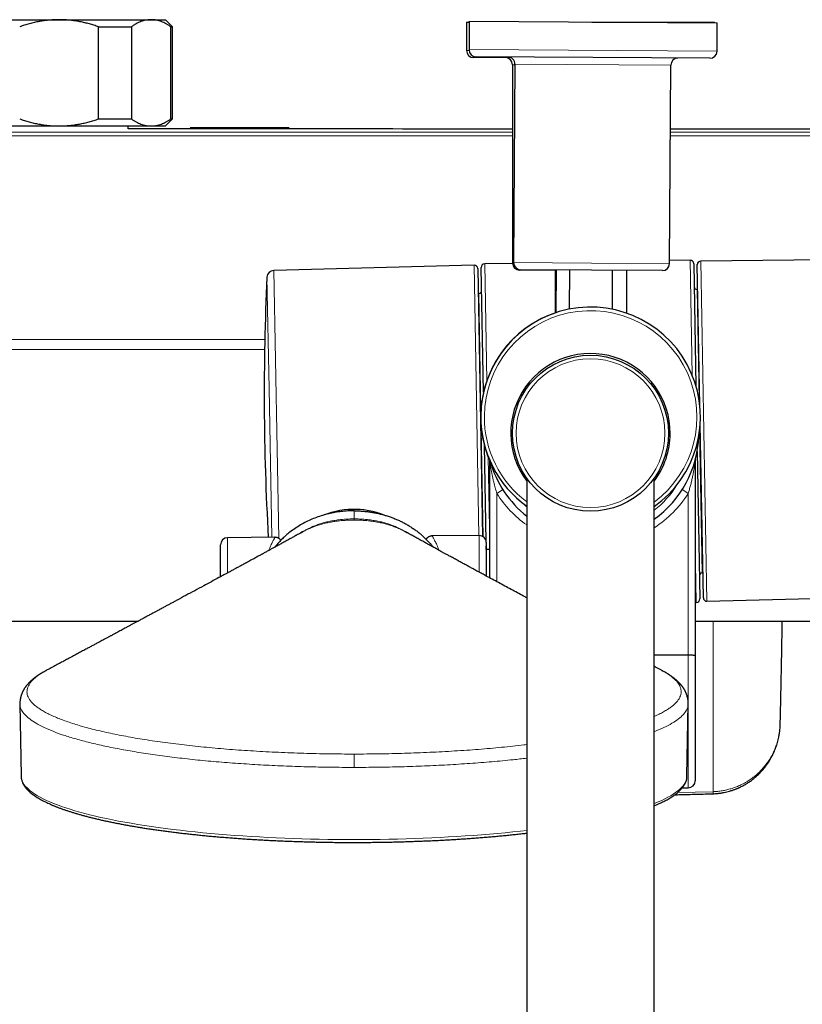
# Model space of a CAD drawing. Header units: millimetres. Extents: x 8 to 2427, y 12 to 2587.
# Tile 7 of 153: x 1048 to 1159, y 474 to 613. Entities that reach past the tile are written whole.
import ezdxf

# ---------------------------------------------------------------- set-up
doc = ezdxf.new("R2010")
doc.units = ezdxf.units.MM

msp = doc.modelspace()

# ---------------------------------------------------------------- linework, layer by layer
at = {"color": 7, "linetype": 'Continuous', "lineweight": 30}
for p, q in [((1040.78, 613.13), (1053.77, 613.13)), ((1053.77, 613.13), (1066.76, 613.13)), ((1066.76, 613.13), (1068.77, 613.13)), ((1069.77, 612.13), (1068.77, 613.13)), ((1111.27, 612.78), (1111.27, 608.78)), ((1111.27, 612.78), (1111.65, 612.78)), ((1111.65, 612.9), (1111.63, 608.9)), ((1111.65, 612.9), (1146.65, 612.67)), ((1128.96, 612.78), (1146.27, 612.78)), ((1146.27, 612.67), (1146.27, 612.78)), ((1059.34, 612.13), (1063.98, 612.13)), ((1059.34, 599.13), (1059.34, 612.13)), ((1063.98, 612.13), (1063.98, 599.13)), ((1069.55, 599.13), (1069.55, 612.13)), ((1069.55, 612.13), (1069.77, 612.13)), ((1069.77, 599.13), (1069.77, 612.13)), ((1146.63, 608.67), (1146.65, 612.67)), ((1117.5, 607.78), (1112.27, 607.78)), ((1145.62, 607.68), (1112.62, 607.89)), ((1117.77, 606.78), (1117.77, 578.78)), ((1118.11, 606.86), (1117.93, 578.86)), ((1139.93, 578.71), (1140.11, 606.71)), ((1059.34, 599.13), (1063.98, 599.13)), ((1068.77, 598.13), (1069.77, 599.13)), ((1069.55, 599.13), (1069.77, 599.13)), ((1040.78, 598.13), (1053.77, 598.13)), ((1053.77, 598.13), (1066.76, 598.13)), ((1063.52, 597.74), (1063.52, 598.13)), ((1066.76, 598.13), (1068.77, 598.13)), ((1072.26, 597.9), (1086.26, 597.9)), ((1112.34, 578.5), (1084.09, 577.74)), ((1112.85, 578), (1113.14, 561.83)), ((1113.67, 560.55), (1113.35, 578.16)), ((1117.77, 578.74), (1113.84, 578.67)), ((1142.83, 579.19), (1139.93, 579.14)), ((1143.34, 578.7), (1143.66, 561.47)), ((1144.21, 558.69), (1143.85, 578.57)), ((1172.6, 579.34), (1144.34, 579.07)), ((1123.92, 577.78), (1118.77, 577.78)), ((1128.92, 577.78), (1118.92, 577.85)), ((1123.77, 577.78), (1123.77, 571.76)), ((1123.92, 577.82), (1123.88, 571.79)), ((1125.81, 572.3), (1125.85, 577.8)), ((1138.92, 577.72), (1128.92, 577.78)), ((1131.85, 577.76), (1131.81, 572.29)), ((1133.88, 571.72), (1133.92, 577.75)), ((1113.01, 574.5), (1112.91, 574.5)), ((1143.91, 575.06), (1143.81, 575.06)), ((1113.14, 561.83), (1113.53, 540.22)), ((1144.7, 531.56), (1144.25, 556.04)), ((1114.05, 539.49), (1113.8, 553.07)), ((1143.82, 552.21), (1144.2, 531.41)), ((1114.56, 550.97), (1114.56, 550.89)), ((1114.56, 534.36), (1114.56, 550.89)), ((1143.56, 550.89), (1143.56, 523.47)), ((1119.77, 548.46), (1119.77, 163.46)), ((1137.77, 163.46), (1137.77, 548.46)), ((1087.9, 540.73), (1087.91, 540.74)), ((1102.91, 540.73), (1102.9, 540.74)), ((1084.24, 540.09), (1077.55, 540.03)), ((1113.05, 540.34), (1106.43, 540.29)), ((1114.06, 539.34), (1114.06, 534.64)), ((1076.56, 534.53), (1076.56, 539.03)), ((1114.07, 538.35), (1114.06, 538.87)), ((1114.56, 538.35), (1114.06, 538.35)), ((1144.53, 535.07), (1144.63, 535.07)), ((1143.56, 530.9), (1143.71, 530.9)), ((1145.21, 531.07), (1173.46, 531.83)), ((1030.9, 528.28), (1064.97, 528.28)), ((1143.56, 528.28), (1226.8, 528.28)), ((1137.77, 523.49), (1142.56, 523.49)), ((1143.56, 523.47), (1143.56, 505.75)), ((1051.91, 521.27), (1051.89, 521.26)), ((1138.9, 521.27), (1138.93, 521.26)), ((1048.23, 516.6), (1048.41, 506.37)), ((1142.39, 506.37), (1142.58, 516.6)), ((1048.41, 506.37), (1048.41, 506.37)), ((1142.39, 506.37), (1142.39, 506.37)), ((1141.75, 504.75), (1142.56, 504.75))]:
    msp.add_line(p, q, dxfattribs=at)
at = {"color": 252, "linetype": 'Continuous', "lineweight": 0}
for p, q in [((1111.27, 608.78), (1111.63, 608.78)), ((1111.63, 608.9), (1146.63, 608.67)), ((1118.11, 606.78), (1117.77, 606.78)), ((1140.11, 606.71), (1118.11, 606.86)), ((1117.77, 597.24), (1037.58, 597.24)), ((1117.77, 596.74), (1037.58, 596.74)), ((1219.96, 597.24), (1140.05, 597.24)), ((1219.96, 596.74), (1140.05, 596.74)), ((1113.03, 540.34), (1112.34, 578.5)), ((1113.84, 578.67), (1114.14, 562.19)), ((1117.77, 578.78), (1117.93, 578.78)), ((1117.93, 578.86), (1128.93, 578.78)), ((1128.93, 578.78), (1139.93, 578.71)), ((1143.13, 562.97), (1142.83, 579.19)), ((1144.34, 579.07), (1145.21, 531.07)), ((1083.4, 561.08), (1083.11, 576.79)), ((1084.09, 577.74), (1084.77, 539.94)), ((1113.31, 558.15), (1113.01, 574.5)), ((1143.81, 575.06), (1144.09, 559.56)), ((1037.59, 567.99), (1082.81, 567.99)), ((1082.79, 566.57), (1037.59, 566.57)), ((1083.78, 540.09), (1083.4, 561.08)), ((1113.64, 540.16), (1113.36, 555.46)), ((1144.17, 555.16), (1144.53, 535.07)), ((1114.33, 551.46), (1114.56, 538.88)), ((1115.56, 546.28), (1115.56, 533.82)), ((1142.56, 523.49), (1142.56, 546.28)), ((1095.4, 543.83), (1095.4, 542.69)), ((1095.4, 543.81), (1095.4, 543.83)), ((1095.4, 542.58), (1095.4, 542.53)), ((1077.55, 540.03), (1077.55, 535.07)), ((1113.05, 535.18), (1113.05, 540.34)), ((1143.71, 530.9), (1143.56, 539.14)), ((1142.56, 516.84), (1142.56, 523.49)), ((1142.56, 504.75), (1142.56, 515.63)), ((1146.06, 504.2), (1141.07, 504.07))]:
    msp.add_line(p, q, dxfattribs=at)
at = {"color": 252, "linetype": 'Continuous', "lineweight": 0, "flags": 128}
for points in [[(1048.41, 506.37), (1048.43, 506.17), (1048.48, 505.93), (1048.56, 505.7), (1048.67, 505.47), (1048.82, 505.23), (1048.99, 505), (1049.2, 504.77), (1049.44, 504.54), (1049.71, 504.31), (1050.01, 504.08), (1050.35, 503.86), (1050.71, 503.63), (1051.11, 503.41), (1051.53, 503.19), (1051.99, 502.97), (1052.48, 502.76), (1052.99, 502.54), (1053.54, 502.33), (1054.11, 502.12), (1054.71, 501.92), (1055.34, 501.72), (1055.99, 501.52), (1056.68, 501.32), (1057.39, 501.13), (1058.12, 500.94), (1058.89, 500.76), (1059.67, 500.58), (1060.48, 500.4), (1061.32, 500.23), (1062.18, 500.06), (1063.06, 499.9), (1063.96, 499.74), (1064.89, 499.58), (1065.83, 499.43), (1066.8, 499.29), (1067.78, 499.15), (1068.79, 499.01), (1069.81, 498.88), (1070.85, 498.76), (1071.91, 498.64), (1072.98, 498.52), (1074.07, 498.41), (1075.17, 498.31), (1076.29, 498.21), (1077.42, 498.12), (1078.56, 498.03), (1079.72, 497.95), (1080.88, 497.88), (1082.06, 497.81), (1083.24, 497.74), (1084.43, 497.68), (1085.63, 497.63), (1086.84, 497.59), (1088.05, 497.55), (1089.27, 497.51), (1090.49, 497.49), (1091.72, 497.46), (1092.94, 497.45), (1094.17, 497.44), (1095.4, 497.44), (1096.63, 497.44), (1097.86, 497.45), (1099.09, 497.46), (1100.32, 497.49), (1101.54, 497.51), (1102.76, 497.55), (1103.97, 497.59), (1105.17, 497.63), (1106.37, 497.68), (1107.57, 497.74), (1108.75, 497.81), (1109.92, 497.88), (1111.09, 497.95), (1112.24, 498.03), (1113.39, 498.12), (1114.52, 498.21), (1115.63, 498.31), (1116.74, 498.41), (1117.83, 498.52), (1118.9, 498.64), (1119.77, 498.74)], [(1137.77, 502.53), (1137.82, 502.54), (1138.33, 502.76), (1138.82, 502.97), (1139.27, 503.19), (1139.7, 503.41), (1140.09, 503.63), (1140.46, 503.86), (1140.79, 504.08), (1141.1, 504.31), (1141.37, 504.54), (1141.61, 504.77), (1141.82, 505), (1141.99, 505.23), (1142.14, 505.47), (1142.25, 505.7), (1142.33, 505.93), (1142.38, 506.17), (1142.39, 506.37)]]:
    msp.add_lwpolyline(points, dxfattribs=at)
at = {"color": 7, "linetype": 'Continuous', "lineweight": 30}
msp.add_circle((1128.77, 554.78), 11, dxfattribs=at)
at = {"color": 252, "linetype": 'Continuous', "lineweight": 0}
msp.add_circle((1128.77, 554.78), 10.5, dxfattribs=at)
at = {"color": 7, "linetype": 'Continuous', "lineweight": 30}
for centre, radius, start, end in [((1112.27, 608.78), 1, 180, 270), ((1112.63, 608.89), 1, 179.6269, 269.6269), ((1145.63, 608.68), 1, 269.6269, 359.6269), ((1116.77, 606.78), 1, 0, 90), ((1117.11, 606.86), 1, 359.6269, 89.6269), ((1141.11, 606.71), 1, 89.6269, 179.6269), ((1112.35, 578), 0.5, 1.0357, 91.5357), ((1113.85, 578.17), 0.5, 91.0357, 181.0357), ((1118.77, 578.78), 1, 180, 270), ((1118.93, 578.85), 1, 179.6269, 269.6269), ((1138.93, 578.72), 1, 269.6269, 359.6269), ((1142.84, 578.69), 0.5, 1.0357, 91.0357), ((1144.35, 578.57), 0.5, 90.5357, 181.0357), ((1432.72, 560.28), 350, 177.2969, 183.3077), ((1084.11, 576.74), 1, 91.5357, 177.2969), ((1143.8, 575.46), 0.4, 181.0357, 271.0357), ((1113.01, 574.9), 0.4, 271.0357, 1.0357), ((1128.79, 557.08), 15.5, 305.428, 179.6269), ((1128.77, 557.08), 15.5, 108.3875, 180), ((1128.77, 554.78), 11.25, 359.6269, 216.8699), ((1128.79, 557.08), 15.5, 179.6269, 234.436), ((1128.77, 557.08), 15.5, 180, 203.4134), ((1128.77, 554.78), 11.25, 323.1301, 359.6269), ((1129.06, 554.86), 15, 305.5199, 358.1633), ((1129.06, 554.86), 15, 195.7043, 231.7558), ((1144.56, 550.89), 1, 165.6385, 180), ((1095.4, 532.41), 11.63, 88.1812, 111.6272), ((1095.4, 532.41), 11.63, 68.4439, 88.1812), ((1077.56, 539.03), 1, 90.5, 180), ((1113.06, 539.34), 1, 360, 90.5), ((1144.54, 534.67), 0.4, 91.0357, 181.0357), ((1143.7, 531.4), 0.5, 271.0357, 1.0357), ((1145.2, 531.57), 0.5, 181.0357, 271.5357), ((1142.56, 505.75), 1, 270, 360)]:
    msp.add_arc(centre, radius, start, end, dxfattribs=at)
at = {"color": 252, "linetype": 'Continuous', "lineweight": 0}
for centre, radius, start, end in [((1128.79, 557.08), 15, 306.7984, 179.6269), ((1128.79, 557.08), 15, 179.6269, 233.0586), ((1129.06, 554.86), 14, 308.4978, 328.1737), ((1365.23, 154.31), 464.73, 122.3722, 122.4955), ((1129.06, 554.86), 16, 212.4617, 234.5266), ((1129.06, 554.86), 16, 303.0024, 327.5383), ((892.89, 154.31), 464.73, 57.5045, 57.6278), ((1129.06, 554.86), 14, 225.6939, 228.4534)]:
    msp.add_arc(centre, radius, start, end, dxfattribs=at)
at = {"color": 7, "linetype": 'Continuous', "lineweight": 30}
for points, knots in [([(1053.77, 613.13), (1053.54, 613.13), (1053.08, 613.12), (1052.38, 613.07), (1051.68, 612.99), (1050.98, 612.88), (1050.28, 612.73), (1049.59, 612.56), (1048.89, 612.36), (1048.43, 612.21), (1048.21, 612.13)], [0, 0, 0, 0, 0.1226185, 0.2452381, 0.3688779, 0.4925208, 0.6189959, 0.7454751, 0.8727355, 1, 1, 1, 1]), ([(1059.34, 612.13), (1059.13, 612.2), (1058.7, 612.35), (1058.05, 612.54), (1057.39, 612.7), (1056.72, 612.85), (1056.04, 612.96), (1055.35, 613.05), (1054.65, 613.11), (1054.13, 613.13), (1053.83, 613.13), (1053.77, 613.13)], [0, 0, 0, 0, 0.119246, 0.238489, 0.358338, 0.478183, 0.600299, 0.722411, 0.845493, 0.968574, 1, 1, 1, 1]), ([(1066.76, 613.13), (1066.73, 613.13), (1066.59, 613.13), (1066.33, 613.11), (1065.99, 613.05), (1065.66, 612.97), (1065.32, 612.86), (1064.98, 612.72), (1064.65, 612.55), (1064.31, 612.35), (1064.09, 612.2), (1063.98, 612.13)], [0, 0, 0, 0, 0.034085, 0.152699, 0.271315, 0.390844, 0.510376, 0.632431, 0.75449, 0.877243, 1, 1, 1, 1]), ([(1069.55, 612.13), (1069.44, 612.2), (1069.22, 612.35), (1068.88, 612.55), (1068.54, 612.72), (1068.19, 612.86), (1067.84, 612.98), (1067.49, 613.06), (1067.13, 613.12), (1066.88, 613.13), (1066.76, 613.13)], [0, 0, 0, 0, 0.122973, 0.245942, 0.369581, 0.493217, 0.619375, 0.745529, 0.872765, 1, 1, 1, 1]), ([(1048.21, 599.13), (1048.43, 599.05), (1048.87, 598.91), (1049.54, 598.71), (1050.22, 598.54), (1050.91, 598.39), (1051.62, 598.28), (1052.33, 598.19), (1053.05, 598.14), (1053.53, 598.13), (1053.77, 598.13)], [0, 0, 0, 0, 0.122973, 0.245942, 0.369581, 0.493217, 0.619375, 0.745529, 0.872765, 1, 1, 1, 1]), ([(1053.77, 598.13), (1053.83, 598.13), (1054.12, 598.13), (1054.63, 598.15), (1055.3, 598.2), (1055.98, 598.29), (1056.66, 598.4), (1057.33, 598.54), (1058.01, 598.71), (1058.68, 598.91), (1059.12, 599.05), (1059.34, 599.13)], [0, 0, 0, 0, 0.031426, 0.150353, 0.269282, 0.389133, 0.508986, 0.631385, 0.753788, 0.876892, 1, 1, 1, 1]), ([(1063.98, 599.13), (1064.09, 599.05), (1064.31, 598.91), (1064.65, 598.71), (1064.99, 598.54), (1065.33, 598.39), (1065.69, 598.28), (1066.04, 598.19), (1066.4, 598.14), (1066.64, 598.13), (1066.76, 598.13)], [0, 0, 0, 0, 0.122973, 0.245942, 0.369581, 0.493217, 0.619375, 0.745529, 0.872765, 1, 1, 1, 1]), ([(1066.76, 598.13), (1066.8, 598.13), (1066.94, 598.13), (1067.2, 598.15), (1067.53, 598.2), (1067.87, 598.29), (1068.21, 598.4), (1068.55, 598.54), (1068.88, 598.71), (1069.22, 598.91), (1069.44, 599.05), (1069.55, 599.13)], [0, 0, 0, 0, 0.034085, 0.152699, 0.271315, 0.390844, 0.510376, 0.632431, 0.75449, 0.877243, 1, 1, 1, 1]), ([(1117.77, 597.7), (1117.53, 597.7), (1110.1, 597.7), (1095.5, 597.71), (1077.67, 597.72), (1067.01, 597.73), (1063.52, 597.74)], [0, 0, 0, 0, 0.013671, 0.410484, 0.807301, 1, 1, 1, 1]), ([(1194.02, 597.74), (1190.28, 597.73), (1179.23, 597.72), (1161.24, 597.7), (1146.99, 597.7), (1140.05, 597.7)], [0, 0, 0, 0, 0.208192, 0.614313, 1, 1, 1, 1]), ([(1095.4, 543.83), (1095.4, 543.83), (1095.18, 543.83), (1094.65, 543.82), (1093.83, 543.76), (1092.93, 543.64), (1092.05, 543.47), (1091.17, 543.25), (1090.31, 542.98), (1089.46, 542.65), (1088.64, 542.27), (1087.84, 541.84), (1087.07, 541.35), (1086.39, 540.86), (1085.79, 540.37), (1085.28, 539.89), (1084.77, 539.36), (1084.42, 538.97), (1084.25, 538.73), (1084.23, 538.71)], [0, 0, 0, 0, 0.000005, 0.053106, 0.123964, 0.195011, 0.266112, 0.337141, 0.407985, 0.479299, 0.550845, 0.622448, 0.693953, 0.765234, 0.820399, 0.875605, 0.930765, 0.99284, 1, 1, 1, 1]), ([(1095.4, 543.83), (1095.4, 543.83), (1095.63, 543.83), (1096.04, 543.82), (1096.63, 543.78), (1097.19, 543.73), (1097.74, 543.66), (1098.3, 543.56), (1098.85, 543.45), (1099.41, 543.31), (1099.95, 543.15), (1100.49, 542.97), (1101.02, 542.78), (1101.54, 542.56), (1102.05, 542.33), (1102.55, 542.07), (1103.05, 541.79), (1103.53, 541.48), (1104.01, 541.16), (1104.46, 540.82), (1104.88, 540.48), (1105.27, 540.13), (1105.65, 539.76), (1106, 539.39), (1106.32, 539.04), (1106.5, 538.81), (1106.58, 538.7)], [0, 0, 0, 0, 0.0000047, 0.0530808, 0.0968285, 0.1405759, 0.1845495, 0.228523, 0.2732226, 0.3179222, 0.3628807, 0.407839, 0.451762, 0.4956848, 0.5398731, 0.5840611, 0.6290871, 0.6743131, 0.7195387, 0.7649723, 0.8061944, 0.8474161, 0.8889261, 0.9304356, 0.9685858, 1, 1, 1, 1]), ([(1087.91, 540.75), (1087.89, 540.74), (1087.8, 540.68), (1087.65, 540.6), (1087.48, 540.51), (1087.34, 540.43), (1087.22, 540.36), (1087.11, 540.3), (1086.97, 540.22), (1086.79, 540.12), (1086.56, 539.99), (1086.31, 539.85), (1086.04, 539.71), (1085.77, 539.55), (1085.49, 539.4), (1085.23, 539.25), (1084.98, 539.12), (1084.74, 538.98), (1084.49, 538.85), (1084.26, 538.72), (1084.05, 538.61), (1083.86, 538.5), (1083.68, 538.4), (1083.48, 538.29), (1083.27, 538.18), (1083.05, 538.06), (1082.83, 537.94), (1082.63, 537.83), (1082.45, 537.73), (1082.28, 537.64), (1082.09, 537.53), (1081.86, 537.41), (1081.61, 537.27), (1081.21, 537.05), (1080.7, 536.77), (1080.1, 536.45), (1079.57, 536.16), (1079.08, 535.9), (1078.62, 535.65), (1078.25, 535.44), (1077.97, 535.29), (1077.79, 535.2), (1077.64, 535.12), (1077.5, 535.04), (1077.32, 534.94), (1077.12, 534.83), (1076.89, 534.71), (1076.62, 534.56), (1075.72, 534.08), (1074.48, 533.41), (1072.92, 532.56), (1071.66, 531.89), (1070.68, 531.36), (1069.97, 530.97), (1069.53, 530.74), (1069.11, 530.51), (1068.75, 530.32), (1068.45, 530.16), (1068.2, 530.02), (1067.96, 529.89), (1067.69, 529.75), (1067.36, 529.57), (1066.98, 529.36), (1066.54, 529.13), (1066.09, 528.89), (1065.65, 528.65), (1065.23, 528.42), (1064.84, 528.21), (1064.47, 528.02), (1064.1, 527.82), (1063.71, 527.61), (1063.28, 527.37), (1062.87, 527.16), (1062.51, 526.96), (1062.21, 526.8), (1061.91, 526.64), (1061.64, 526.5), (1061.41, 526.37), (1061.21, 526.26), (1061.04, 526.18), (1060.9, 526.1), (1060.77, 526.03), (1060.63, 525.95), (1060.47, 525.87), (1060.27, 525.76), (1060.05, 525.64), (1059.81, 525.51), (1059.49, 525.34), (1059.1, 525.13), (1058.65, 524.89), (1058.17, 524.63), (1057.65, 524.35), (1057.09, 524.05), (1056.62, 523.8), (1056.24, 523.6), (1055.96, 523.45), (1055.64, 523.28), (1055.26, 523.07), (1054.8, 522.82), (1054.26, 522.53), (1053.66, 522.21), (1053.01, 521.86), (1052.42, 521.55), (1052.04, 521.35), (1051.91, 521.27)], [0, 0, 0, 0, 0.001852, 0.007752, 0.012461, 0.015994, 0.019456, 0.022668, 0.02567, 0.031436, 0.038008, 0.044848, 0.052367, 0.060232, 0.068336, 0.075704, 0.082567, 0.089007, 0.096155, 0.102851, 0.10854, 0.113561, 0.118844, 0.124167, 0.130011, 0.136389, 0.142861, 0.148377, 0.153139, 0.157628, 0.162985, 0.169209, 0.176291, 0.184167, 0.202428, 0.219488, 0.233738, 0.247182, 0.259978, 0.27214, 0.278262, 0.283116, 0.286776, 0.290724, 0.295567, 0.30119, 0.30767, 0.314999, 0.323144, 0.38284, 0.418329, 0.453247, 0.487224, 0.49993, 0.512404, 0.523973, 0.534523, 0.542103, 0.549062, 0.555435, 0.562263, 0.571638, 0.58236, 0.594424, 0.6075, 0.619955, 0.631568, 0.642344, 0.652286, 0.662041, 0.6729, 0.684898, 0.698028, 0.706294, 0.714951, 0.723425, 0.730911, 0.737405, 0.74291, 0.747429, 0.750962, 0.754523, 0.758268, 0.7628, 0.768117, 0.77422, 0.781104, 0.78877, 0.80058, 0.813311, 0.826549, 0.840293, 0.856284, 0.872903, 0.879678, 0.887384, 0.896222, 0.906189, 0.919523, 0.934447, 0.950956, 0.969042, 0.988699, 1, 1, 1, 1]), ([(1088.16, 540.89), (1088.16, 540.89), (1088.16, 540.89), (1088.15, 540.88), (1088.14, 540.88), (1088.12, 540.86), (1088.07, 540.84), (1088, 540.8), (1087.94, 540.76), (1087.9, 540.74)], [0, 0, 0, 0, 0.060149, 0.169758, 0.306123, 0.456261, 0.618627, 0.802737, 1, 1, 1, 1]), ([(1087.91, 540.73), (1087.92, 540.74), (1087.97, 540.77), (1088.04, 540.81), (1088.1, 540.85), (1088.14, 540.87), (1088.15, 540.88), (1088.16, 540.89), (1088.16, 540.89), (1088.16, 540.89)], [0, 0, 0, 0, 0.116271, 0.4799, 0.744805, 0.841055, 0.880451, 0.922867, 1, 1, 1, 1]), ([(1102.91, 540.74), (1102.87, 540.76), (1102.81, 540.8), (1102.74, 540.84), (1102.69, 540.86), (1102.66, 540.88), (1102.66, 540.88), (1102.65, 540.89), (1102.65, 540.89), (1102.65, 540.89), (1102.66, 540.88), (1102.68, 540.87), (1102.71, 540.85), (1102.78, 540.81), (1102.84, 540.77), (1102.88, 540.75), (1102.89, 540.74)], [0, 0, 0, 0, 0.115975, 0.224206, 0.319656, 0.407916, 0.48808, 0.552515, 0.600756, 0.632837, 0.650478, 0.666864, 0.730621, 0.817076, 0.968318, 1, 1, 1, 1]), ([(1119.77, 531.55), (1119.69, 531.59), (1119.33, 531.79), (1118.66, 532.15), (1117.79, 532.62), (1116.9, 533.1), (1116.01, 533.58), (1115.13, 534.05), (1114.42, 534.44), (1113.91, 534.71), (1113.62, 534.87), (1113.38, 535), (1113.18, 535.11), (1112.97, 535.22), (1112.73, 535.35), (1112.4, 535.53), (1111.99, 535.75), (1111.52, 536.01), (1111.03, 536.28), (1110.6, 536.51), (1110.25, 536.7), (1109.98, 536.85), (1109.7, 537), (1109.42, 537.15), (1109.15, 537.3), (1108.9, 537.43), (1108.69, 537.55), (1108.52, 537.64), (1108.35, 537.73), (1108.18, 537.82), (1107.95, 537.95), (1107.66, 538.11), (1107.35, 538.28), (1107.06, 538.44), (1106.79, 538.59), (1106.49, 538.75), (1106.18, 538.92), (1105.89, 539.08), (1105.62, 539.23), (1105.36, 539.38), (1105.09, 539.53), (1104.81, 539.68), (1104.53, 539.83), (1104.27, 539.98), (1104.02, 540.12), (1103.79, 540.25), (1103.61, 540.35), (1103.46, 540.43), (1103.33, 540.5), (1103.16, 540.6), (1103.01, 540.68), (1102.92, 540.73), (1102.9, 540.75)], [0, 0, 0, 0, 0.0141655, 0.0650508, 0.116919, 0.1692998, 0.2216909, 0.2741232, 0.3264036, 0.3468437, 0.3642338, 0.3785512, 0.3897768, 0.3999718, 0.4142882, 0.432356, 0.458783, 0.4865698, 0.5158165, 0.5469442, 0.5624294, 0.5783706, 0.5947744, 0.6116474, 0.6281558, 0.6428756, 0.6550789, 0.6656423, 0.6745731, 0.6840849, 0.6957117, 0.7161909, 0.7352086, 0.7518646, 0.7670685, 0.7840354, 0.8049198, 0.8219456, 0.8367488, 0.8521365, 0.8692942, 0.8861725, 0.9022853, 0.9179409, 0.9333685, 0.9467456, 0.9599044, 0.9656059, 0.9730675, 0.9830911, 0.9957127, 1, 1, 1, 1]), ([(1085.07, 539.66), (1085.05, 539.69), (1085.01, 539.75), (1084.93, 539.83), (1084.84, 539.91), (1084.73, 539.97), (1084.62, 540.03), (1084.5, 540.06), (1084.39, 540.08), (1084.3, 540.09), (1084.25, 540.09), (1084.24, 540.09)], [0, 0, 0, 0, 0.102045, 0.224202, 0.346704, 0.479344, 0.607945, 0.732639, 0.85374, 0.971413, 1, 1, 1, 1]), ([(1106.43, 540.29), (1106.41, 540.29), (1106.36, 540.29), (1106.26, 540.27), (1106.15, 540.25), (1106.03, 540.21), (1105.92, 540.15), (1105.82, 540.08), (1105.73, 540), (1105.65, 539.91), (1105.61, 539.85), (1105.59, 539.82)], [0, 0, 0, 0, 0.046893, 0.164371, 0.282434, 0.40088, 0.530327, 0.655808, 0.7774, 0.895453, 1, 1, 1, 1]), ([(1155.55, 513.71), (1155.56, 514.04), (1155.58, 514.83), (1155.61, 516.04), (1155.64, 517.34), (1155.66, 518.58), (1155.69, 519.76), (1155.71, 520.88), (1155.73, 521.96), (1155.75, 522.99), (1155.77, 523.95), (1155.78, 524.86), (1155.8, 525.71), (1155.81, 526.49), (1155.82, 527.22), (1155.83, 527.81), (1155.83, 528.16), (1155.84, 528.28)], [0, 0, 0, 0, 0.067243, 0.161549, 0.250255, 0.335066, 0.415969, 0.492952, 0.567456, 0.637857, 0.704149, 0.766324, 0.824375, 0.878298, 0.928089, 0.973495, 1, 1, 1, 1]), ([(1142.56, 523.49), (1142.61, 523.49), (1142.73, 523.49), (1142.89, 523.49), (1143.05, 523.49), (1143.19, 523.49), (1143.31, 523.48), (1143.41, 523.48), (1143.49, 523.48), (1143.54, 523.47), (1143.56, 523.47), (1143.56, 523.47), (1143.56, 523.47)], [0, 0, 0, 0, 0.105823, 0.214715, 0.320538, 0.429429, 0.535264, 0.644166, 0.750025, 0.858952, 0.980991, 1, 1, 1, 1]), ([(1051.91, 521.28), (1051.85, 521.24), (1051.73, 521.18), (1051.57, 521.09), (1051.43, 521), (1051.3, 520.93), (1051.2, 520.87), (1051.11, 520.81), (1051.02, 520.76), (1050.94, 520.7), (1050.86, 520.65), (1050.78, 520.6), (1050.69, 520.54), (1050.59, 520.47), (1050.48, 520.39), (1050.37, 520.3), (1050.27, 520.23), (1050.19, 520.16), (1050.12, 520.11), (1050.06, 520.06), (1049.99, 520), (1049.92, 519.94), (1049.85, 519.88), (1049.8, 519.83), (1049.76, 519.79), (1049.72, 519.76), (1049.68, 519.72), (1049.63, 519.67), (1049.57, 519.62), (1049.51, 519.55), (1049.43, 519.47), (1049.35, 519.38), (1049.26, 519.28), (1049.19, 519.18), (1049.12, 519.11), (1049.07, 519.04), (1049.02, 518.96), (1048.96, 518.88), (1048.9, 518.79), (1048.83, 518.69), (1048.78, 518.59), (1048.73, 518.51), (1048.69, 518.43), (1048.65, 518.36), (1048.62, 518.28), (1048.58, 518.2), (1048.54, 518.1), (1048.49, 517.99), (1048.45, 517.87), (1048.41, 517.74), (1048.37, 517.62), (1048.34, 517.5), (1048.32, 517.4), (1048.31, 517.33), (1048.3, 517.29), (1048.29, 517.24), (1048.28, 517.18), (1048.27, 517.09), (1048.26, 516.99), (1048.25, 516.87), (1048.24, 516.73), (1048.24, 516.63), (1048.24, 516.58)], [0, 0, 0, 0, 0.028033, 0.053492, 0.076383, 0.096712, 0.114482, 0.129783, 0.146073, 0.160894, 0.174246, 0.186467, 0.203014, 0.222445, 0.244718, 0.266668, 0.286345, 0.303749, 0.315127, 0.328127, 0.342777, 0.35897, 0.373801, 0.385794, 0.395237, 0.402671, 0.410497, 0.422855, 0.4366, 0.452101, 0.470514, 0.491927, 0.516404, 0.537948, 0.554261, 0.568689, 0.583384, 0.599972, 0.620215, 0.643452, 0.662135, 0.677683, 0.691887, 0.706083, 0.720762, 0.736211, 0.752521, 0.772921, 0.794824, 0.81747, 0.838884, 0.858921, 0.876477, 0.884538, 0.89176, 0.898637, 0.908106, 0.920659, 0.936001, 0.954336, 0.975669, 1, 1, 1, 1]), ([(1138.9, 521.27), (1138.77, 521.34), (1138.4, 521.54), (1138.02, 521.74), (1137.78, 521.87), (1137.77, 521.88)], [0, 0, 0, 0, 0.355175, 0.979037, 1, 1, 1, 1]), ([(1142.56, 516.58), (1142.56, 516.65), (1142.57, 516.78), (1142.55, 516.96), (1142.54, 517.12), (1142.51, 517.26), (1142.49, 517.39), (1142.47, 517.5), (1142.44, 517.6), (1142.42, 517.68), (1142.4, 517.76), (1142.37, 517.84), (1142.34, 517.92), (1142.31, 518.01), (1142.27, 518.1), (1142.22, 518.21), (1142.17, 518.33), (1142.12, 518.43), (1142.07, 518.53), (1142.02, 518.61), (1141.98, 518.67), (1141.95, 518.73), (1141.91, 518.79), (1141.87, 518.84), (1141.83, 518.91), (1141.78, 518.98), (1141.73, 519.05), (1141.67, 519.12), (1141.63, 519.18), (1141.59, 519.23), (1141.55, 519.27), (1141.51, 519.32), (1141.46, 519.38), (1141.4, 519.45), (1141.33, 519.52), (1141.25, 519.6), (1141.17, 519.68), (1141.1, 519.74), (1141.04, 519.81), (1140.98, 519.86), (1140.93, 519.91), (1140.87, 519.95), (1140.81, 520.01), (1140.73, 520.07), (1140.65, 520.14), (1140.57, 520.2), (1140.48, 520.28), (1140.37, 520.36), (1140.25, 520.44), (1140.14, 520.52), (1140.02, 520.6), (1139.92, 520.67), (1139.82, 520.74), (1139.72, 520.8), (1139.6, 520.87), (1139.46, 520.96), (1139.3, 521.05), (1139.11, 521.16), (1138.97, 521.24), (1138.89, 521.28)], [0, 0, 0, 0, 0.031212, 0.0589, 0.08306, 0.104696, 0.124996, 0.143204, 0.159034, 0.172492, 0.184437, 0.198772, 0.21328, 0.228119, 0.245356, 0.265619, 0.288886, 0.30829, 0.327611, 0.343616, 0.356253, 0.367359, 0.378434, 0.3896, 0.403062, 0.417802, 0.434754, 0.450329, 0.463463, 0.474159, 0.483088, 0.492391, 0.506494, 0.521901, 0.539604, 0.559717, 0.577208, 0.59462, 0.609659, 0.622308, 0.632763, 0.643903, 0.658222, 0.675447, 0.692525, 0.708601, 0.723678, 0.748211, 0.770666, 0.791225, 0.812112, 0.834973, 0.848913, 0.86574, 0.885906, 0.909413, 0.936262, 0.966457, 1, 1, 1, 1]), ([(1146.08, 503.91), (1146.26, 503.92), (1146.63, 503.94), (1147.14, 504), (1147.6, 504.08), (1148.01, 504.17), (1148.35, 504.26), (1148.63, 504.34), (1148.86, 504.42), (1149.06, 504.49), (1149.23, 504.55), (1149.38, 504.61), (1149.48, 504.65), (1149.56, 504.69), (1149.64, 504.72), (1149.73, 504.76), (1149.86, 504.83), (1150.05, 504.92), (1150.28, 505.04), (1150.58, 505.2), (1150.95, 505.42), (1151.38, 505.71), (1151.82, 506.05), (1152.26, 506.43), (1152.67, 506.82), (1153.06, 507.24), (1153.4, 507.66), (1153.71, 508.07), (1153.97, 508.46), (1154.19, 508.83), (1154.35, 509.11), (1154.45, 509.32), (1154.52, 509.46), (1154.57, 509.57), (1154.62, 509.66), (1154.67, 509.77), (1154.73, 509.92), (1154.81, 510.11), (1154.9, 510.35), (1155, 510.63), (1155.11, 510.96), (1155.21, 511.32), (1155.3, 511.69), (1155.38, 512.08), (1155.45, 512.5), (1155.5, 512.94), (1155.54, 513.34), (1155.55, 513.59), (1155.55, 513.72)], [0, 0, 0, 0, 0.035514, 0.067926, 0.097281, 0.12361, 0.146926, 0.16406, 0.179106, 0.192063, 0.204849, 0.214615, 0.221357, 0.226094, 0.231546, 0.237861, 0.245042, 0.260347, 0.277333, 0.295667, 0.326302, 0.360202, 0.397428, 0.435249, 0.474121, 0.512028, 0.548934, 0.583281, 0.615979, 0.645221, 0.67094, 0.683001, 0.693699, 0.702133, 0.708463, 0.716247, 0.726797, 0.741476, 0.759453, 0.78068, 0.805152, 0.832573, 0.8595, 0.884985, 0.917711, 0.947782, 0.975212, 1, 1, 1, 1]), ([(1048.42, 506.37), (1048.42, 506.34), (1048.42, 506.24), (1048.44, 506.08), (1048.47, 505.9), (1048.52, 505.71), (1048.59, 505.53), (1048.67, 505.35), (1048.77, 505.17), (1048.89, 504.98), (1049.02, 504.8), (1049.17, 504.62), (1049.33, 504.44), (1049.52, 504.26), (1049.71, 504.09), (1049.93, 503.91), (1050.16, 503.74), (1050.41, 503.57), (1050.67, 503.4), (1050.94, 503.23), (1051.23, 503.07), (1051.54, 502.91), (1051.86, 502.75), (1052.19, 502.59), (1052.54, 502.43), (1052.9, 502.27), (1053.27, 502.12), (1053.66, 501.97), (1054.06, 501.82), (1054.48, 501.67), (1054.9, 501.53), (1055.35, 501.38), (1055.8, 501.24), (1056.27, 501.1), (1056.75, 500.96), (1057.24, 500.83), (1057.75, 500.69), (1058.27, 500.56), (1058.8, 500.43), (1059.34, 500.3), (1059.89, 500.17), (1060.46, 500.05), (1061.04, 499.93), (1061.63, 499.8), (1062.23, 499.69), (1062.84, 499.57), (1063.46, 499.46), (1064.1, 499.35), (1064.74, 499.24), (1065.39, 499.13), (1066.06, 499.02), (1066.73, 498.92), (1067.41, 498.82), (1068.11, 498.73), (1068.81, 498.63), (1069.52, 498.54), (1070.24, 498.45), (1070.96, 498.36), (1071.7, 498.28), (1072.44, 498.19), (1073.19, 498.12), (1073.95, 498.04), (1074.72, 497.96), (1075.49, 497.89), (1076.27, 497.82), (1077.06, 497.76), (1077.85, 497.7), (1078.65, 497.63), (1079.45, 497.58), (1080.26, 497.52), (1081.07, 497.47), (1081.89, 497.42), (1082.71, 497.38), (1083.54, 497.33), (1084.37, 497.29), (1085.21, 497.26), (1086.05, 497.22), (1086.89, 497.19), (1087.73, 497.16), (1088.58, 497.14), (1089.43, 497.11), (1090.28, 497.09), (1091.13, 497.08), (1091.99, 497.06), (1092.84, 497.05), (1093.7, 497.05), (1094.55, 497.04), (1095.27, 497.04), (1095.99, 497.04), (1096.71, 497.04), (1097.57, 497.05), (1098.43, 497.06), (1099.28, 497.07), (1100.13, 497.09), (1100.99, 497.1), (1101.84, 497.13), (1102.68, 497.15), (1103.53, 497.18), (1104.37, 497.21), (1105.21, 497.24), (1106.05, 497.28), (1106.88, 497.31), (1107.71, 497.36), (1108.54, 497.4), (1109.36, 497.45), (1110.17, 497.5), (1110.99, 497.55), (1111.79, 497.61), (1112.59, 497.67), (1113.39, 497.73), (1114.17, 497.79), (1114.96, 497.86), (1115.73, 497.93), (1116.5, 498), (1117.26, 498.08), (1118.02, 498.16), (1118.76, 498.24), (1119.35, 498.3), (1119.68, 498.34), (1119.77, 498.35)], [0, 0, 0, 0, 0.004177, 0.011881, 0.019608, 0.027397, 0.035283, 0.043294, 0.051449, 0.059755, 0.06821, 0.0768, 0.085504, 0.094297, 0.103152, 0.112048, 0.120965, 0.129891, 0.138811, 0.147722, 0.15662, 0.165504, 0.174373, 0.183227, 0.192067, 0.200894, 0.209708, 0.218511, 0.227304, 0.236087, 0.244861, 0.253627, 0.262386, 0.271138, 0.279884, 0.288625, 0.29736, 0.306091, 0.314818, 0.323541, 0.332261, 0.340977, 0.34969, 0.358401, 0.367109, 0.375815, 0.384518, 0.39322, 0.40192, 0.410618, 0.419315, 0.42801, 0.436704, 0.445396, 0.454088, 0.462778, 0.471467, 0.480156, 0.488843, 0.49753, 0.506216, 0.514901, 0.523585, 0.532269, 0.540953, 0.549636, 0.558318, 0.567, 0.575681, 0.584362, 0.593043, 0.601723, 0.610403, 0.619083, 0.627762, 0.636442, 0.645121, 0.653799, 0.662478, 0.671156, 0.679835, 0.688513, 0.697191, 0.705869, 0.714547, 0.723225, 0.731902, 0.740481, 0.745048, 0.753726, 0.762404, 0.771081, 0.779759, 0.788437, 0.797115, 0.805793, 0.814471, 0.82315, 0.831828, 0.840507, 0.849186, 0.857865, 0.866544, 0.875223, 0.883903, 0.892583, 0.901264, 0.909944, 0.918626, 0.927307, 0.935989, 0.944671, 0.953354, 0.962038, 0.970722, 0.979406, 0.988092, 0.996778, 1, 1, 1, 1]), ([(1137.77, 502.22), (1137.88, 502.26), (1138.11, 502.36), (1138.45, 502.51), (1138.79, 502.67), (1139.11, 502.83), (1139.43, 502.99), (1139.72, 503.15), (1140, 503.32), (1140.27, 503.48), (1140.52, 503.65), (1140.76, 503.82), (1140.99, 504), (1141.19, 504.18), (1141.39, 504.36), (1141.56, 504.54), (1141.72, 504.72), (1141.87, 504.91), (1141.99, 505.1), (1142.1, 505.28), (1142.19, 505.47), (1142.27, 505.66), (1142.33, 505.85), (1142.37, 506.04), (1142.39, 506.21), (1142.39, 506.32), (1142.39, 506.37)], [0, 0, 0, 0, 0.037922, 0.081111, 0.124359, 0.167671, 0.211051, 0.254504, 0.298031, 0.341632, 0.385302, 0.429031, 0.472799, 0.516564, 0.560262, 0.603813, 0.647112, 0.690031, 0.732433, 0.774193, 0.815217, 0.855465, 0.89496, 0.933786, 0.972081, 1, 1, 1, 1]), ([(1140.68, 503.77), (1140.8, 503.77), (1141.21, 503.78), (1141.94, 503.8), (1142.88, 503.82), (1143.89, 503.85), (1144.96, 503.88), (1145.68, 503.9), (1146.06, 503.91)], [0, 0, 0, 0, 0.064332, 0.229569, 0.405753, 0.592887, 0.790969, 1, 1, 1, 1])]:
    msp.add_open_spline(points, degree=3, knots=knots, dxfattribs=at)
at = {"color": 252, "linetype": 'Continuous', "lineweight": 0}
for points, knots in [([(1114.56, 550.89), (1114.56, 550.89), (1114.56, 550.89), (1114.56, 550.85), (1114.57, 550.79), (1114.58, 550.7), (1114.6, 550.59), (1114.62, 550.43), (1114.66, 550.15), (1114.73, 549.76), (1114.81, 549.3), (1114.9, 548.84), (1115, 548.36), (1115.13, 547.77), (1115.28, 547.2), (1115.44, 546.67), (1115.52, 546.41), (1115.56, 546.28)], [0, 0, 0, 0, 0.0099366, 0.0230512, 0.041215, 0.0600432, 0.0873849, 0.1149235, 0.1706168, 0.2665451, 0.3627852, 0.4595873, 0.5565014, 0.6654592, 0.8323603, 0.9161246, 1, 1, 1, 1]), ([(1142.56, 546.28), (1142.62, 546.46), (1142.73, 546.83), (1142.89, 547.4), (1143.03, 547.96), (1143.16, 548.54), (1143.28, 549.13), (1143.37, 549.65), (1143.44, 550.07), (1143.49, 550.38), (1143.52, 550.62), (1143.54, 550.77), (1143.55, 550.84), (1143.56, 550.88), (1143.56, 550.89), (1143.56, 550.89), (1143.56, 550.89)], [0, 0, 0, 0, 0.118102, 0.236517, 0.355702, 0.475089, 0.600693, 0.726562, 0.798833, 0.871305, 0.928167, 0.952706, 0.977447, 0.988806, 0.996881, 1, 1, 1, 1]), ([(1087.91, 540.74), (1088, 540.79), (1088.25, 540.94), (1088.71, 541.16), (1089.29, 541.42), (1089.89, 541.65), (1090.51, 541.85), (1091.16, 542.04), (1091.84, 542.19), (1092.53, 542.31), (1093.23, 542.41), (1093.95, 542.48), (1094.68, 542.52), (1095.16, 542.53), (1095.4, 542.53)], [0, 0, 0, 0, 0.043172, 0.13027, 0.217318, 0.304243, 0.391033, 0.477744, 0.564488, 0.651341, 0.738335, 0.825465, 0.912704, 1, 1, 1, 1]), ([(1088.16, 540.88), (1088.31, 540.97), (1088.69, 541.2), (1089.31, 541.5), (1089.99, 541.77), (1090.59, 541.99), (1091.22, 542.18), (1091.88, 542.33), (1092.56, 542.46), (1093.36, 542.58), (1094.31, 542.67), (1095.03, 542.69), (1095.4, 542.69), (1095.4, 542.69)], [0, 0, 0, 0, 0.077403, 0.208839, 0.296382, 0.383801, 0.471141, 0.558515, 0.64601, 0.733673, 0.865472, 0.997651, 1, 1, 1, 1]), ([(1095.4, 542.69), (1095.4, 542.69), (1095.4, 542.69), (1095.4, 542.67), (1095.4, 542.64), (1095.4, 542.6), (1095.4, 542.58)], [0, 0, 0, 0, 0.297301, 0.594784, 0.796188, 1, 1, 1, 1]), ([(1102.65, 540.88), (1102.5, 540.97), (1102.11, 541.2), (1101.5, 541.5), (1100.82, 541.77), (1100.22, 541.99), (1099.58, 542.18), (1098.93, 542.33), (1098.25, 542.46), (1097.44, 542.58), (1096.5, 542.67), (1095.78, 542.69), (1095.41, 542.69), (1095.4, 542.69)], [0, 0, 0, 0, 0.077335, 0.20878, 0.29633, 0.383755, 0.471102, 0.558482, 0.645984, 0.733653, 0.865462, 0.997651, 1, 1, 1, 1]), ([(1102.9, 540.74), (1102.81, 540.79), (1102.55, 540.94), (1102.1, 541.16), (1101.52, 541.42), (1100.92, 541.65), (1100.29, 541.85), (1099.64, 542.04), (1098.97, 542.19), (1098.28, 542.31), (1097.57, 542.41), (1096.86, 542.48), (1096.13, 542.52), (1095.65, 542.53), (1095.4, 542.53)], [0, 0, 0, 0, 0.043175, 0.130273, 0.21732, 0.304245, 0.391035, 0.477746, 0.564489, 0.651342, 0.738336, 0.825466, 0.912704, 1, 1, 1, 1]), ([(1083.37, 538.23), (1083.41, 538.35), (1083.51, 538.6), (1083.66, 538.93), (1083.79, 539.21), (1083.9, 539.44), (1084, 539.63), (1084.08, 539.79), (1084.15, 539.92), (1084.2, 540.01), (1084.23, 540.07), (1084.25, 540.1), (1084.24, 540.09), (1084.24, 540.09)], [0, 0, 0, 0, 0.104004, 0.212595, 0.321417, 0.413108, 0.505232, 0.597549, 0.690684, 0.784036, 0.878238, 0.972679, 1, 1, 1, 1]), ([(1106.43, 540.29), (1106.43, 540.28), (1106.43, 540.28), (1106.46, 540.23), (1106.5, 540.16), (1106.57, 540.04), (1106.65, 539.89), (1106.76, 539.69), (1106.88, 539.45), (1107.02, 539.17), (1107.17, 538.85), (1107.3, 538.54), (1107.38, 538.33), (1107.41, 538.25)], [0, 0, 0, 0, 0.079481, 0.166293, 0.253308, 0.340763, 0.439596, 0.538953, 0.638569, 0.738656, 0.838981, 0.939503, 1, 1, 1, 1]), ([(1146.09, 528.28), (1146.09, 527.35), (1146.09, 524.28), (1146.09, 519.55), (1146.08, 514.11), (1146.08, 509.14), (1146.08, 505.85), (1146.08, 504.2)], [0, 0, 0, 0, 0.116359, 0.3806, 0.587732, 0.794255, 1, 1, 1, 1]), ([(1051.89, 521.26), (1051.72, 521.17), (1051.35, 520.97), (1050.88, 520.66), (1050.44, 520.32), (1050.06, 519.99), (1049.76, 519.65), (1049.52, 519.3), (1049.35, 518.95), (1049.26, 518.61), (1049.23, 518.26), (1049.28, 517.91), (1049.39, 517.57), (1049.58, 517.23), (1049.83, 516.89), (1050.16, 516.55), (1050.56, 516.21), (1051.03, 515.88), (1051.57, 515.55), (1052.17, 515.22), (1052.84, 514.9), (1053.56, 514.59), (1054.35, 514.29), (1055.2, 513.98), (1056.13, 513.69), (1057.11, 513.39), (1058.16, 513.11), (1059.27, 512.83), (1060.43, 512.57), (1061.63, 512.31), (1062.88, 512.07), (1064.17, 511.83), (1065.52, 511.6), (1066.92, 511.39), (1068.38, 511.18), (1069.88, 510.98), (1071.42, 510.79), (1072.98, 510.62), (1074.58, 510.46), (1076.19, 510.31), (1077.83, 510.17), (1079.51, 510.05), (1081.22, 509.94), (1082.96, 509.84), (1084.72, 509.75), (1086.5, 509.68), (1088.28, 509.62), (1090.06, 509.57), (1091.84, 509.54), (1093.62, 509.52), (1094.81, 509.51), (1095.4, 509.51)], [0, 0, 0, 0, 0.017413, 0.037691, 0.057983, 0.078289, 0.098979, 0.119682, 0.140393, 0.161107, 0.181821, 0.202158, 0.222485, 0.242798, 0.263094, 0.283739, 0.304369, 0.324986, 0.345596, 0.366202, 0.386439, 0.406679, 0.426923, 0.447174, 0.467805, 0.488444, 0.50909, 0.529739, 0.55039, 0.570674, 0.59096, 0.611248, 0.631538, 0.652199, 0.67286, 0.693522, 0.714185, 0.734848, 0.755144, 0.775441, 0.795738, 0.816036, 0.836638, 0.85724, 0.877844, 0.898449, 0.919055, 0.939292, 0.959529, 0.979765, 1, 1, 1, 1]), ([(1138.93, 521.26), (1139.09, 521.17), (1139.45, 520.97), (1139.93, 520.66), (1140.37, 520.32), (1140.75, 519.99), (1141.05, 519.65), (1141.29, 519.3), (1141.46, 518.95), (1141.55, 518.61), (1141.57, 518.26), (1141.53, 517.91), (1141.41, 517.57), (1141.23, 517.23), (1140.97, 516.89), (1140.65, 516.55), (1140.25, 516.21), (1139.78, 515.88), (1139.24, 515.55), (1138.63, 515.22), (1138.14, 514.98), (1137.84, 514.85), (1137.77, 514.82)], [0, 0, 0, 0, 0.044098, 0.095897, 0.147731, 0.199602, 0.252455, 0.30534, 0.358246, 0.41116, 0.464071, 0.516022, 0.567947, 0.619837, 0.671681, 0.724419, 0.777116, 0.829784, 0.882431, 0.935069, 0.986764, 1, 1, 1, 1]), ([(1095.4, 507.63), (1094.29, 507.63), (1092.06, 507.64), (1088.74, 507.71), (1085.45, 507.82), (1082.21, 507.98), (1079.04, 508.18), (1075.94, 508.42), (1072.95, 508.7), (1070.07, 509.03), (1067.31, 509.39), (1064.7, 509.79), (1062.24, 510.22), (1059.94, 510.68), (1057.83, 511.18), (1055.9, 511.7), (1054.17, 512.24), (1052.65, 512.81), (1051.34, 513.4), (1050.25, 514), (1049.39, 514.62), (1048.75, 515.24), (1048.37, 515.88), (1048.21, 516.33), (1048.24, 516.57), (1048.25, 516.6)], [0, 0, 0, 0, 0.045176, 0.090353, 0.135529, 0.180705, 0.225882, 0.271058, 0.316234, 0.361411, 0.406587, 0.451763, 0.49694, 0.542116, 0.587292, 0.632469, 0.677645, 0.722821, 0.767998, 0.813174, 0.85835, 0.903527, 0.948703, 0.99388, 1, 1, 1, 1]), ([(1137.77, 512.68), (1137.89, 512.72), (1138.53, 512.96), (1139.46, 513.4), (1140.56, 514), (1141.42, 514.62), (1142.06, 515.24), (1142.44, 515.88), (1142.6, 516.33), (1142.57, 516.57), (1142.56, 516.6)], [0, 0, 0, 0, 0.036476, 0.193523, 0.350569, 0.507616, 0.664662, 0.821708, 0.978755, 1, 1, 1, 1]), ([(1155.55, 513.71), (1155.55, 513.71), (1155.55, 513.46), (1155.51, 512.99), (1155.42, 512.28), (1155.27, 511.59), (1155.07, 510.91), (1154.83, 510.24), (1154.53, 509.59), (1154.18, 508.96), (1153.79, 508.35), (1153.35, 507.78), (1152.87, 507.23), (1152.34, 506.71), (1151.76, 506.23), (1151.16, 505.8), (1150.51, 505.41), (1149.87, 505.09), (1149.24, 504.82), (1148.63, 504.62), (1148.01, 504.45), (1147.37, 504.32), (1146.73, 504.24), (1146.29, 504.21), (1146.08, 504.2)], [0, 0, 0, 0, 0.00148, 0.052877, 0.103882, 0.154659, 0.205376, 0.256202, 0.306926, 0.357291, 0.407409, 0.457405, 0.507416, 0.557518, 0.607382, 0.656635, 0.705622, 0.754747, 0.795775, 0.836677, 0.877497, 0.918282, 0.959093, 1, 1, 1, 1]), ([(1119.77, 510.84), (1119.64, 510.82), (1119, 510.75), (1117.82, 510.62), (1116.23, 510.46), (1114.62, 510.31), (1112.98, 510.17), (1111.3, 510.05), (1109.59, 509.94), (1107.85, 509.84), (1106.09, 509.75), (1104.31, 509.68), (1102.53, 509.62), (1100.75, 509.57), (1098.97, 509.54), (1097.19, 509.52), (1096, 509.51), (1095.4, 509.51)], [0, 0, 0, 0, 0.018006, 0.089001, 0.158733, 0.228467, 0.298204, 0.367944, 0.438725, 0.509511, 0.580302, 0.651096, 0.721891, 0.791422, 0.860951, 0.930477, 1, 1, 1, 1]), ([(1095.4, 509.51), (1095.4, 509.47), (1095.4, 509.4), (1095.4, 509.26), (1095.4, 509.11), (1095.4, 508.92), (1095.4, 508.7), (1095.4, 508.46), (1095.4, 508.23), (1095.4, 508.03), (1095.4, 507.83), (1095.4, 507.7), (1095.4, 507.63)], [0, 0, 0, 0, 0.098363, 0.197457, 0.298614, 0.400433, 0.529873, 0.661655, 0.748179, 0.836549, 0.916705, 1, 1, 1, 1]), ([(1095.4, 507.63), (1096.52, 507.63), (1098.74, 507.64), (1102.07, 507.71), (1105.36, 507.82), (1108.6, 507.98), (1111.77, 508.18), (1114.86, 508.42), (1117.54, 508.67), (1119.13, 508.85), (1119.77, 508.93)], [0, 0, 0, 0, 0.1303567, 0.2607134, 0.3910701, 0.5214268, 0.6517835, 0.7821402, 0.9124969, 1, 1, 1, 1]), ([(1146.08, 504.2), (1146.08, 504.17), (1146.08, 504.1), (1146.08, 504.01), (1146.08, 503.94), (1146.08, 503.91), (1146.08, 503.91), (1146.08, 503.91)], [0, 0, 0, 0, 0.205581, 0.433536, 0.675449, 0.919354, 1, 1, 1, 1])]:
    msp.add_open_spline(points, degree=3, knots=knots, dxfattribs=at)

doc.saveas('drawing.dxf')
